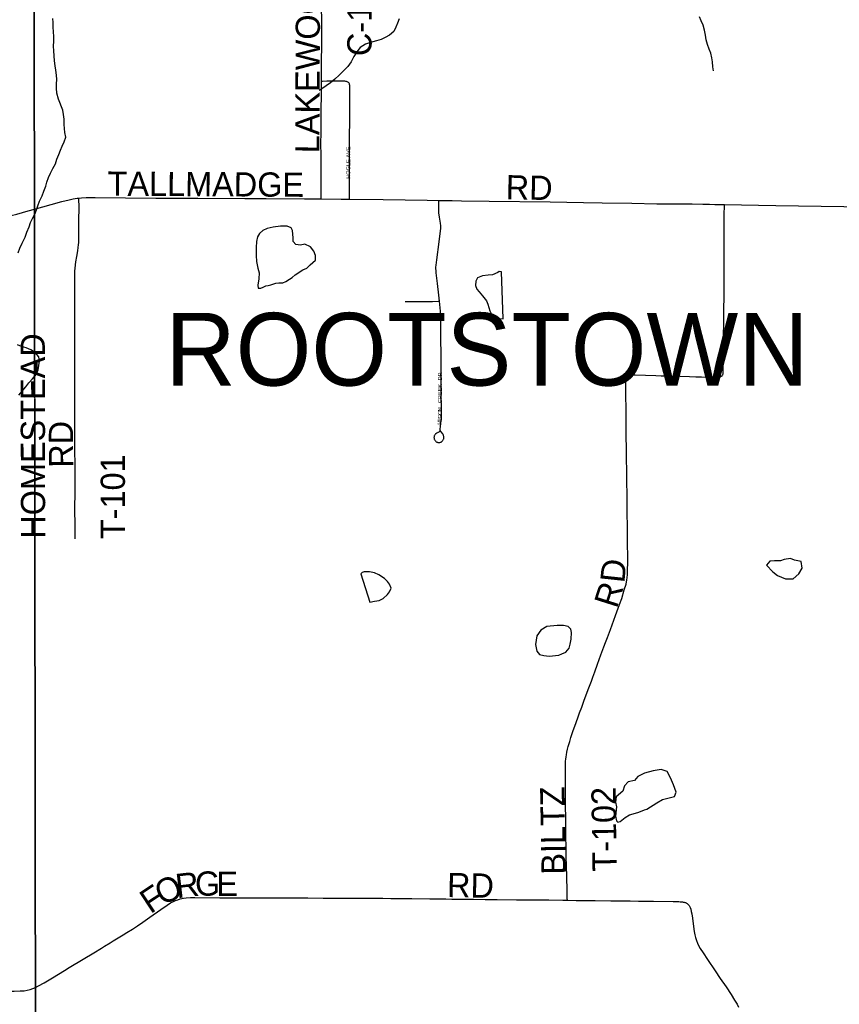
# Model space of a CAD drawing. Header units: feet. Extents: x 2113747 to 2516209, y 960708 to 1356798.
# Tile 90 of 206: x 2298881 to 2309021, y 1121601 to 1133783. Entities that reach past the tile are written whole.
import ezdxf

# ---------------------------------------------------------------- set-up
doc = ezdxf.new("R2010")
doc.units = ezdxf.units.FT
doc.header["$LTSCALE"] = 50
doc.header["$MEASUREMENT"] = 0
doc.linetypes.add('OhDOT_USTN3', pattern=[0.22, 0.165, -0.055])
for name, color, linetype in [('0_Xref', 7, 'Continuous'), ('GM_X_County_Road', 3, 'Continuous'), ('GM_X_County_Road_Text', 3, 'Continuous'), ('GM_X_Minor_Lake', 5, 'Continuous'), ('GM_X_Minor_River', 5, 'Continuous'), ('GM_X_Township', 251, 'OhDOT_USTN3'), ('GM_X_Township_Road', 4, 'Continuous'), ('GM_X_Township_Road_Text', 4, 'Continuous'), ('GM_X_Township_Subdivision', 4, 'Continuous'), ('GM_X_Township_Subdivision_Text', 4, 'Continuous'), ('GM_X_Township_Text', 251, 'Continuous')]:
    doc.layers.add(name, color=color, linetype=linetype)
doc.styles.add('Styledgn030', font='dgn030.shx')
doc.styles.add('Styledgn031', font='dgn031.shx')

# ---------------------------------------------------------------- blocks, each defined once
blk = doc.blocks.new('POR')
at = {"layer": 'GM_X_County_Road', "flags": 128}
for points in [[(2302613, 1133021), (2302613, 1133116), (2302615, 1133311), (2302617, 1133421), (2302617, 1133595), (2302617, 1133765), (2302616, 1133942), (2302616, 1134093), (2302619, 1134292), (2302620, 1134472)], [(2302610, 1131565), (2302610, 1131590), (2302610, 1131649), (2302610, 1131753), (2302610, 1131920), (2302610, 1131986), (2302609, 1132087), (2302608, 1132268), (2302612, 1132368), (2302610, 1132614), (2302613, 1132907), (2302613, 1133021)], [(2299063, 1131439), (2299271, 1131498), (2299404, 1131533), (2299493, 1131555), (2299544, 1131566), (2299592, 1131574), (2299614, 1131575)], [(2299614, 1131575), (2299647, 1131578), (2299703, 1131582), (2299814, 1131583), (2300566, 1131577), (2301084, 1131574), (2301668, 1131569), (2301931, 1131569), (2302406, 1131566), (2302610, 1131565)], [(2302610, 1131565), (2302859, 1131564), (2302963, 1131563)], [(2302963, 1131563), (2303376, 1131559), (2303648, 1131554), (2303923, 1131549), (2304066, 1131547)], [(2298625, 1131328), (2298652, 1131333), (2298704, 1131343), (2298844, 1131378), (2298986, 1131417), (2299063, 1131439)], [(2304066, 1131547), (2304232, 1131545), (2304347, 1131544), (2304688, 1131539), (2305442, 1131528), (2305856, 1131522), (2306085, 1131519), (2306456, 1131512), (2306765, 1131506), (2306822, 1131506), (2306886, 1131506), (2306997, 1131505), (2307053, 1131504), (2307138, 1131503), (2307200, 1131503), (2307334, 1131500), (2307413, 1131499), (2307481, 1131497), (2307600, 1131495)], [(2307600, 1131495), (2308019, 1131487), (2308236, 1131485), (2309078, 1131470), (2309675, 1131459), (2310030, 1131454)], [(2299075, 1121809), (2299077, 1121810), (2299113, 1121828), (2299184, 1121868), (2299288, 1121930), (2299434, 1122019), (2299493, 1122055), (2299666, 1122162), (2299796, 1122240), (2299894, 1122298), (2299928, 1122319), (2300001, 1122363), (2300038, 1122385), (2300160, 1122461), (2300208, 1122490), (2300278, 1122533), (2300338, 1122573), (2300403, 1122618), (2300492, 1122680), (2300628, 1122776), (2300707, 1122830), (2300748, 1122856), (2300782, 1122874), (2300809, 1122886), (2300836, 1122896), (2300868, 1122905), (2300906, 1122913), (2300941, 1122917), (2300993, 1122921), (2301049, 1122923), (2301357, 1122920), (2301508, 1122920), (2301718, 1122918), (2301820, 1122919), (2302148, 1122917), (2302289, 1122918), (2302444, 1122917), (2302634, 1122916), (2302752, 1122916), (2302844, 1122916), (2302916, 1122916), (2303008, 1122916), (2303155, 1122915), (2303336, 1122913), (2303355, 1122913), (2303372, 1122913), (2303474, 1122911), (2303562, 1122911), (2303733, 1122910), (2303956, 1122907), (2304153, 1122906), (2304228, 1122904), (2304379, 1122902), (2304497, 1122901), (2304641, 1122898), (2304789, 1122897), (2305029, 1122895), (2305140, 1122894), (2305281, 1122894), (2305426, 1122892), (2305600, 1122891), (2305656, 1122889)], [(2305656, 1122889), (2305767, 1122887), (2305895, 1122886), (2306000, 1122885), (2306194, 1122883), (2306253, 1122882), (2306331, 1122881), (2306433, 1122881), (2306538, 1122879), (2306722, 1122876), (2306964, 1122873), (2307037, 1122872), (2307053, 1122871), (2307069, 1122870), (2307081, 1122868), (2307091, 1122866), (2307101, 1122864), (2307110, 1122862), (2307118, 1122859), (2307125, 1122856), (2307131, 1122853), (2307138, 1122848), (2307148, 1122841), (2307158, 1122829), (2307163, 1122823), (2307167, 1122816), (2307171, 1122809), (2307176, 1122799), (2307184, 1122778), (2307190, 1122750), (2307195, 1122721), (2307203, 1122666), (2307215, 1122565), (2307224, 1122503), (2307233, 1122461), (2307242, 1122426), (2307254, 1122391), (2307267, 1122357), (2307283, 1122321), (2307299, 1122292), (2307335, 1122237), (2307389, 1122154), (2307484, 1122016), (2307548, 1121921), (2307620, 1121816), (2307682, 1121723), (2307726, 1121654), (2307756, 1121603), (2307775, 1121565)], [(2297213, 1121747), (2297218, 1121747), (2297366, 1121748), (2297563, 1121750), (2297635, 1121750), (2297890, 1121755), (2298025, 1121756), (2298179, 1121758), (2298350, 1121760), (2298448, 1121760), (2298622, 1121762), (2298813, 1121764), (2298885, 1121767), (2298934, 1121770), (2298974, 1121775), (2299009, 1121784), (2299044, 1121795), (2299075, 1121809)]]:
    blk.add_lwpolyline(points, dxfattribs=at)
at = {"layer": 'GM_X_Minor_Lake'}
for p, q in [((2302289, 1130628), (2302385, 1130688)), ((2304861, 1130084), (2304840, 1130663)), ((2308419, 1127116), (2308338, 1127104)), ((2303101, 1126926), (2303214, 1126577)), ((2305432, 1125907), (2305552, 1125919)), ((2306640, 1124014), (2306764, 1124094))]:
    blk.add_line(p, q, dxfattribs=at)
at = {"layer": 'GM_X_Minor_Lake', "flags": 128}
for points in [[(2302385, 1130688), (2302433, 1130710), (2302475, 1130752), (2302539, 1130810), (2302541, 1130867), (2302521, 1130919), (2302477, 1130971), (2302407, 1131005), (2302353, 1130992), (2302297, 1131002), (2302264, 1131040), (2302262, 1131084), (2302254, 1131173), (2302240, 1131209), (2302190, 1131229), (2302106, 1131228), (2302018, 1131216), (2301944, 1131200), (2301888, 1131174), (2301846, 1131138), (2301824, 1131095), (2301812, 1131041), (2301807, 1130965), (2301805, 1130865), (2301809, 1130793), (2301827, 1130709), (2301843, 1130651), (2301841, 1130578), (2301828, 1130500), (2301830, 1130462), (2301862, 1130462), (2301894, 1130474), (2301926, 1130490), (2301956, 1130496), (2301988, 1130503), (2302048, 1130525), (2302088, 1130527), (2302136, 1130527), (2302173, 1130543), (2302219, 1130571), (2302253, 1130593), (2302289, 1130628)], [(2304840, 1130663), (2304814, 1130667), (2304798, 1130657), (2304730, 1130625), (2304676, 1130621), (2304606, 1130613), (2304546, 1130590), (2304522, 1130550), (2304520, 1130494), (2304536, 1130450), (2304564, 1130418), (2304608, 1130368), (2304656, 1130304), (2304672, 1130264), (2304697, 1130180), (2304721, 1130132), (2304747, 1130100), (2304819, 1130086), (2304861, 1130084)], [(2308338, 1127104), (2308292, 1127090), (2308220, 1127089), (2308160, 1127083), (2308120, 1127035), (2308198, 1126953), (2308258, 1126907), (2308354, 1126865), (2308448, 1126867), (2308518, 1126926), (2308562, 1126998), (2308550, 1127078), (2308466, 1127096), (2308419, 1127116)], [(2303214, 1126577), (2303272, 1126589), (2303328, 1126598), (2303376, 1126622), (2303430, 1126670), (2303456, 1126704), (2303476, 1126752), (2303456, 1126798), (2303432, 1126834), (2303394, 1126868), (2303323, 1126914), (2303269, 1126940), (2303207, 1126952), (2303143, 1126950), (2303119, 1126942), (2303101, 1126926)], [(2305552, 1125919), (2305586, 1125937), (2305638, 1125959), (2305678, 1126008), (2305692, 1126058), (2305703, 1126120), (2305709, 1126202), (2305701, 1126244), (2305667, 1126274), (2305607, 1126288), (2305531, 1126290), (2305401, 1126276), (2305329, 1126231), (2305277, 1126161), (2305263, 1126055), (2305278, 1125969), (2305312, 1125929), (2305364, 1125915), (2305432, 1125907)], [(2306764, 1124094), (2306832, 1124134), (2306916, 1124157), (2306980, 1124173), (2307002, 1124225), (2306969, 1124315), (2306931, 1124405), (2306893, 1124483), (2306817, 1124507), (2306717, 1124489), (2306611, 1124460), (2306527, 1124420), (2306485, 1124372), (2306407, 1124354), (2306365, 1124304), (2306344, 1124239), (2306262, 1124169), (2306252, 1124103), (2306264, 1124043), (2306252, 1123931), (2306266, 1123871), (2306282, 1123855), (2306310, 1123863), (2306370, 1123913), (2306426, 1123947), (2306500, 1123965), (2306542, 1123979), (2306612, 1124006), (2306640, 1124014)]]:
    blk.add_lwpolyline(points, dxfattribs=at)
at = {"layer": 'GM_X_Minor_River', "flags": 128}
for points in [[(2299322, 1132000), (2299342, 1132056), (2299364, 1132114), (2299386, 1132170), (2299406, 1132220), (2299429, 1132270), (2299451, 1132329), (2299441, 1132387), (2299433, 1132437), (2299429, 1132487), (2299429, 1132553), (2299421, 1132611), (2299415, 1132663), (2299360, 1132799), (2299342, 1132875), (2299336, 1132938), (2299338, 1132988), (2299340, 1133044), (2299336, 1133096), (2299326, 1133158), (2299319, 1133214), (2299311, 1133274), (2299307, 1133336), (2299301, 1133396), (2299297, 1133457), (2299301, 1133519), (2299303, 1133575), (2299299, 1133635), (2299296, 1133689), (2299296, 1133749), (2299292, 1133799)], [(2307463, 1133150), (2307458, 1133202), (2307450, 1133260), (2307444, 1133310), (2307432, 1133369), (2307412, 1133419), (2307390, 1133477), (2307374, 1133535), (2307366, 1133591), (2307355, 1133653), (2307335, 1133715), (2307313, 1133769), (2307291, 1133819)], [(2303577, 1133793), (2303555, 1133741), (2303535, 1133691), (2303509, 1133637), (2303455, 1133590), (2303403, 1133562), (2303351, 1133540), (2303295, 1133520), (2303219, 1133502), (2303157, 1133479)], [(2303157, 1133479), (2303095, 1133441), (2303050, 1133387), (2303016, 1133329), (2302980, 1133263), (2302942, 1133204), (2302884, 1133146), (2302832, 1133096), (2302778, 1133046), (2302726, 1133003), (2302674, 1132965), (2302618, 1132929), (2302586, 1132909)], [(2298870, 1129137), (2298910, 1129187), (2298956, 1129239), (2298994, 1129291), (2299038, 1129341), (2299088, 1129396), (2299111, 1129450), (2299119, 1129506), (2299125, 1129558), (2299117, 1129612), (2299071, 1129666), (2299019, 1129698), (2298961, 1129722), (2298905, 1129738), (2298853, 1129760)], [(2298860, 1130900), (2298884, 1130958), (2298910, 1131019), (2298948, 1131093), (2298968, 1131153), (2298998, 1131221), (2299016, 1131273), (2299041, 1131325), (2299069, 1131378), (2299089, 1131430), (2299107, 1131480), (2299127, 1131536), (2299159, 1131604), (2299179, 1131661), (2299203, 1131723), (2299218, 1131773), (2299238, 1131829), (2299260, 1131883), (2299290, 1131941), (2299322, 1132000)]]:
    blk.add_lwpolyline(points, dxfattribs=at)
at = {"layer": 'GM_X_Township', "flags": 128}
for points in [[(2299033, 1144176), (2303719, 1144224), (2311059, 1144273), (2311621, 1144272), (2311712, 1144286), (2315176, 1144280), (2318840, 1144268), (2321217, 1144269), (2323108, 1144286), (2328491, 1144330), (2328572, 1144328), (2328612, 1142470), (2328630, 1142401), (2328635, 1142304), (2328651, 1136742), (2328653, 1134141), (2328657, 1131227), (2328663, 1124950), (2328670, 1119253), (2328670, 1118495), (2325058, 1118507), (2321212, 1118516), (2314610, 1118563), (2311596, 1118575), (2308267, 1118589), (2305447, 1118586), (2305355, 1118577), (2305256, 1118586), (2302815, 1118637), (2300974, 1118651), (2299393, 1118653), (2299080, 1118654), (2299075, 1121792), (2299063, 1131449), (2299059, 1134619), (2299058, 1135376), (2299058, 1135395), (2299044, 1139886), (2299046, 1140060), (2299048, 1140210), (2299048, 1140750), (2299048, 1140868), (2299034, 1144014), (2299033, 1144176)], [(2273707, 1144117), (2274451, 1144100), (2275848, 1144130), (2275977, 1144134), (2276352, 1144118), (2276673, 1144104), (2278962, 1144111), (2282224, 1144168), (2282616, 1144160), (2282946, 1144163), (2283046, 1144164), (2284147, 1144164), (2284989, 1144172), (2286547, 1144191), (2290241, 1144201), (2292293, 1144206), (2295498, 1144177), (2297667, 1144176), (2299033, 1144176), (2299034, 1144014), (2299048, 1140868), (2299048, 1140750), (2299048, 1140210), (2299046, 1140060), (2299044, 1139886), (2299058, 1135395), (2299058, 1135376), (2299059, 1134619), (2299063, 1131449), (2299075, 1121792), (2299080, 1118654), (2298613, 1118657), (2291694, 1118700), (2291590, 1118700), (2286495, 1118732), (2284462, 1118744), (2279390, 1118776), (2279102, 1118777), (2278181, 1118783), (2278095, 1118774), (2278026, 1118784), (2276682, 1118792), (2275473, 1118800), (2273939, 1118799), (2273877, 1118817), (2273859, 1119170), (2273866, 1121327), (2273809, 1124393), (2273800, 1125028), (2273794, 1125938), (2273794, 1126045), (2273791, 1126395), (2273784, 1127599), (2273782, 1127896), (2273782, 1128013), (2273776, 1128908), (2273762, 1131307), (2273735, 1134958), (2273727, 1137672), (2273708, 1143906), (2273707, 1144117)]]:
    blk.add_lwpolyline(points, dxfattribs=at)
at = {"layer": 'GM_X_Township_Road', "flags": 128}
for points in [[(2299568, 1127359), (2299568, 1127391), (2299567, 1127460), (2299567, 1127512), (2299564, 1127739), (2299565, 1127932), (2299565, 1128105), (2299566, 1128290), (2299564, 1128445), (2299563, 1128498), (2299564, 1128606), (2299564, 1128704), (2299563, 1128885), (2299563, 1128999), (2299564, 1129132), (2299564, 1129263), (2299564, 1129326), (2299562, 1129466), (2299563, 1129565), (2299563, 1129637), (2299563, 1129739), (2299562, 1129811), (2299562, 1129903), (2299561, 1129962), (2299561, 1130011), (2299562, 1130084), (2299562, 1130180), (2299562, 1130247), (2299563, 1130364), (2299563, 1130433), (2299564, 1130478), (2299561, 1130543), (2299561, 1130580), (2299561, 1130611), (2299561, 1130643), (2299563, 1130671), (2299567, 1130711), (2299577, 1130786), (2299588, 1130854), (2299600, 1130923), (2299606, 1130966), (2299610, 1130999), (2299612, 1131028), (2299614, 1131097), (2299614, 1131294), (2299614, 1131334), (2299615, 1131422), (2299615, 1131478), (2299614, 1131555), (2299614, 1131575)], [(2305656, 1122889), (2305655, 1122910), (2305653, 1123016), (2305649, 1123171), (2305644, 1123328), (2305643, 1123416), (2305642, 1123465), (2305641, 1123574), (2305639, 1123649), (2305638, 1123725), (2305636, 1123849), (2305636, 1123918), (2305635, 1124043), (2305634, 1124138), (2305632, 1124298), (2305632, 1124420), (2305633, 1124507), (2305634, 1124577), (2305635, 1124611), (2305637, 1124635), (2305641, 1124662), (2305645, 1124689), (2305650, 1124722), (2305659, 1124759), (2305668, 1124791), (2305685, 1124851), (2305701, 1124901), (2305726, 1124976), (2305766, 1125090), (2305790, 1125157), (2305808, 1125207), (2305834, 1125279), (2305866, 1125364), (2305922, 1125515), (2305954, 1125601), (2305970, 1125648), (2305995, 1125715), (2306030, 1125811), (2306072, 1125925), (2306108, 1126023), (2306129, 1126078), (2306152, 1126140), (2306189, 1126238), (2306252, 1126410), (2306302, 1126549), (2306329, 1126624), (2306361, 1126728), (2306382, 1126799), (2306389, 1126827), (2306393, 1126850), (2306397, 1126882), (2306400, 1126915), (2306402, 1126978), (2306403, 1127063), (2306403, 1127160), (2306401, 1127282), (2306401, 1127373), (2306399, 1127544), (2306398, 1127643), (2306397, 1127741), (2306396, 1127883), (2306394, 1128090), (2306392, 1128205), (2306389, 1128344), (2306387, 1128508), (2306384, 1128600), (2306385, 1128708), (2306385, 1128785), (2306384, 1128883), (2306383, 1128990), (2306380, 1129113), (2306380, 1129172), (2306380, 1129257), (2306381, 1129287), (2306383, 1129314), (2306385, 1129327), (2306387, 1129337), (2306389, 1129342), (2306391, 1129347), (2306394, 1129353), (2306399, 1129360), (2306405, 1129367), (2306410, 1129372), (2306415, 1129377), (2306421, 1129381), (2306427, 1129384), (2306434, 1129387), (2306440, 1129389), (2306446, 1129390), (2306450, 1129391), (2306458, 1129391), (2306467, 1129391), (2306497, 1129390), (2306750, 1129382), (2306815, 1129379), (2306890, 1129377), (2306943, 1129376), (2307051, 1129373), (2307166, 1129369), (2307245, 1129366), (2307317, 1129364), (2307422, 1129360), (2307487, 1129358), (2307516, 1129357), (2307526, 1129358), (2307535, 1129359), (2307542, 1129362), (2307549, 1129364), (2307557, 1129368), (2307562, 1129371), (2307568, 1129376), (2307571, 1129379), (2307575, 1129384), (2307578, 1129389), (2307580, 1129395), (2307582, 1129401), (2307584, 1129419), (2307585, 1129438), (2307585, 1129464), (2307585, 1129517), (2307585, 1129595), (2307586, 1129701), (2307588, 1129851), (2307592, 1130048), (2307593, 1130127), (2307594, 1130241), (2307595, 1130313), (2307596, 1130435), (2307596, 1130563), (2307597, 1130681), (2307597, 1130802), (2307596, 1130884), (2307596, 1131032), (2307596, 1131137), (2307597, 1131252), (2307598, 1131376), (2307599, 1131478), (2307600, 1131495)]]:
    blk.add_lwpolyline(points, dxfattribs=at)
at = {"layer": 'GM_X_Township_Subdivision', "flags": 128}
for points in [[(2302963, 1131563), (2302963, 1131587), (2302962, 1131702), (2302962, 1131777), (2302961, 1131852), (2302961, 1131970), (2302962, 1132140), (2302962, 1132232), (2302963, 1132380), (2302964, 1132491), (2302965, 1132645), (2302965, 1132750), (2302965, 1132836), (2302967, 1132925), (2302967, 1132949), (2302965, 1132969), (2302963, 1132982), (2302960, 1132990), (2302957, 1132996), (2302953, 1133001), (2302948, 1133007), (2302941, 1133012), (2302934, 1133016), (2302925, 1133018), (2302916, 1133020), (2302905, 1133021), (2302870, 1133021), (2302777, 1133021), (2302682, 1133021), (2302626, 1133020), (2302613, 1133021)], [(2304074, 1130299), (2304066, 1130374), (2304049, 1130520), (2304034, 1130651), (2304032, 1130677), (2304031, 1130703), (2304031, 1130722), (2304032, 1130745), (2304040, 1130813), (2304071, 1131034), (2304084, 1131138), (2304090, 1131201), (2304090, 1131234), (2304087, 1131267), (2304074, 1131338), (2304070, 1131367), (2304068, 1131390), (2304067, 1131423), (2304066, 1131533), (2304066, 1131547)], [(2303650, 1130298), (2303709, 1130298), (2303784, 1130297), (2303869, 1130297), (2303989, 1130298), (2304056, 1130299), (2304074, 1130299)], [(2304083, 1128699), (2304076, 1128690), (2304069, 1128684), (2304065, 1128680), (2304060, 1128677), (2304055, 1128674), (2304049, 1128671), (2304039, 1128666), (2304035, 1128664), (2304030, 1128661), (2304026, 1128658), (2304021, 1128652), (2304017, 1128646), (2304013, 1128640), (2304010, 1128634), (2304008, 1128627), (2304007, 1128620), (2304006, 1128613), (2304007, 1128606), (2304008, 1128599), (2304009, 1128594), (2304012, 1128588), (2304015, 1128582), (2304019, 1128576), (2304024, 1128571), (2304029, 1128566), (2304034, 1128562), (2304041, 1128558), (2304048, 1128556), (2304055, 1128554), (2304060, 1128553), (2304065, 1128552), (2304073, 1128553), (2304079, 1128554), (2304087, 1128556), (2304093, 1128558), (2304098, 1128561), (2304102, 1128564), (2304108, 1128568), (2304113, 1128573), (2304117, 1128579), (2304121, 1128585), (2304124, 1128592), (2304126, 1128598), (2304127, 1128605), (2304128, 1128612), (2304128, 1128618), (2304127, 1128626), (2304125, 1128634), (2304122, 1128643), (2304118, 1128651), (2304114, 1128658), (2304096, 1128683), (2304091, 1128690), (2304086, 1128698), (2304083, 1128704), (2304082, 1128709), (2304081, 1128714), (2304081, 1128718), (2304086, 1128750), (2304096, 1128828), (2304099, 1128868), (2304098, 1128930), (2304096, 1129170), (2304094, 1129321), (2304095, 1129465), (2304093, 1129662), (2304091, 1129813), (2304090, 1130039), (2304088, 1130135), (2304086, 1130175), (2304083, 1130217), (2304074, 1130299)]]:
    blk.add_lwpolyline(points, dxfattribs=at)
at = {"layer": 'GM_X_County_Road_Text', "char_height": 300, "attachment_point": 7, "line_spacing_factor": 0.8, "style": 'Styledgn030'}
for s, insert, rotation in [('{\\Fdgn000|c0;\\C256;C-151}', (2303237, 1133332), 89.7326), ('{\\Fdgn000|c0;\\C256;LAKEWOOD}', (2302593, 1132131), 89.7621), ('{\\Fdgn000|c0;\\C256;TALLMADGE}', (2299968, 1131601), 359.6694), ('{\\Fdgn000|c0;\\C256;RD}', (2304892, 1131561), 359.0128), ('{\\Fdgn000|c0;\\C256;O}', (2300647, 1122814), 26.1708), ('{\\Fdgn000|c0;\\C256;R}', (2300826, 1122913), 6.6854), ('{\\Fdgn000|c0;\\C256;G}', (2301050, 1122941), 0.0911), ('{\\Fdgn000|c0;\\C256;E}', (2301314, 1122941), 0), ('{\\Fdgn000|c0;\\C256;RD}', (2304166, 1122928), 359.0264), ('{\\Fdgn000|c0;\\C256;F}', (2300498, 1122714), 33.5925)]:
    blk.add_mtext(s, dxfattribs=dict(at, insert=insert, rotation=rotation))
at = {"layer": 'GM_X_Township_Road_Text', "char_height": 300, "attachment_point": 7, "line_spacing_factor": 0.8, "style": 'Styledgn030'}
for s, insert, rotation in [('{\\Fdgn000|c0;\\C256;HOMESTEAD}', (2299201, 1127362), 90.1112), ('{\\Fdgn000|c0;\\C256;RD}', (2299544, 1128241), 90.4862), ('{\\Fdgn000|c0;\\C256;T-101}', (2300187, 1127357), 90), ('{\\Fdgn000|c0;\\C256;D}', (2306360, 1126807), 84.0022), ('{\\Fdgn000|c0;\\C256;R}', (2306268, 1126489), 72.4562), ('{\\Fdgn000|c0;\\C256;BILTZ}', (2305637, 1123208), 90.974), ('{\\Fdgn000|c0;\\C256;T-102}', (2306272, 1123245), 90.8363)]:
    blk.add_mtext(s, dxfattribs=dict(at, insert=insert, rotation=rotation))
at = {"layer": 'GM_X_Township_Subdivision_Text', "char_height": 50, "attachment_point": 7, "line_spacing_factor": 0.8, "style": 'Styledgn030'}
for s, insert, rotation in [('{\\Fdgn000|c0;\\C256;HOGLE AVE}', (2302971, 1131815), 90), ('{\\Fdgn000|c0;\\C256;DR}', (2304106, 1129320), 90), ('{\\Fdgn000|c0;\\C256;CREEK}', (2304106, 1129038), 90), ('{\\Fdgn000|c0;\\C256;R}', (2304105, 1128852), 87.9147), ('{\\Fdgn000|c0;\\C256;N}', (2304106, 1128938), 89.9928), ('{\\Fdgn000|c0;\\C256;O}', (2304106, 1128894), 89.9478), ('{\\Fdgn000|c0;\\C256;H}', (2304098, 1128769), 84.8788), ('{\\Fdgn000|c0;\\C256;E}', (2304102, 1128813), 84.8995)]:
    blk.add_mtext(s, dxfattribs=dict(at, insert=insert, rotation=rotation))
at = {"layer": 'GM_X_Township_Text', "insert": (2300684, 1129243), "char_height": 900, "attachment_point": 7, "rotation": 0, "line_spacing_factor": 0.8, "style": 'Styledgn031'}
blk.add_mtext('{\\Fdgn000|c0;\\C256;ROOTSTOWN}', dxfattribs=at)

msp = doc.modelspace()

# ---------------------------------------------------------------- block references
at = {"layer": '0_Xref'}
msp.add_blockref('POR', (0, 0), dxfattribs=at)

doc.saveas('drawing.dxf')
